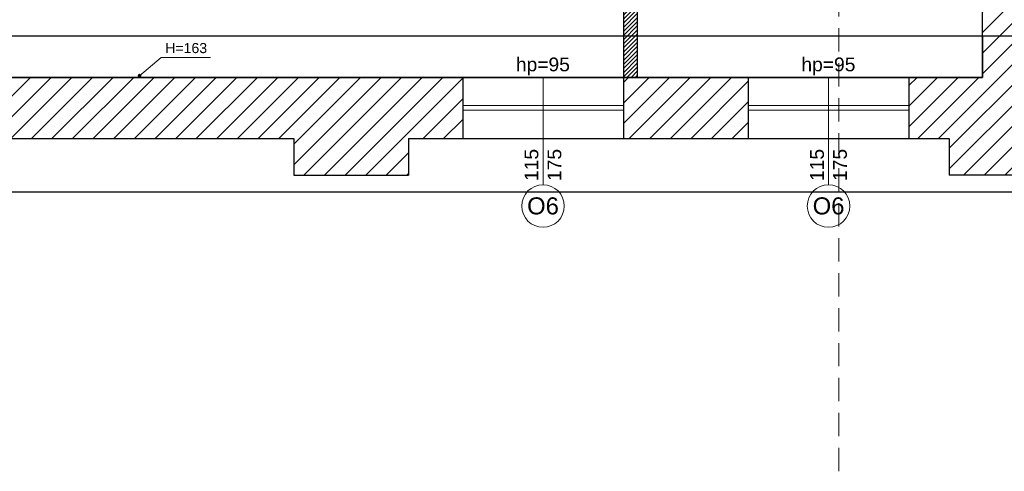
# Model space of a CAD drawing. Header units: millimetres. Extents: x 24385 to 79107, y -56478 to -23676.
# Tile 2 of 256: x 26934 to 28006, y -40630 to -40138. Entities that reach past the tile are written whole.
import ezdxf

# ---------------------------------------------------------------- set-up
doc = ezdxf.new("R2010")
doc.units = ezdxf.units.MM
doc.header["$LTSCALE"] = 2
doc.linetypes.add('HIDDENX2', pattern=[19.05, 12.7, -6.35])
for name, color, linetype, lineweight in [('0_OPIS', 7, 'Continuous', 13), ('3DPLAN_A_OKNA', 153, 'Continuous', 5), ('3DPLAN_A_TABELKA POMIESZCZEŃ', 7, 'Continuous', 0), ('3DPLAN_A_WYSOKOŚCI ZMIANA', 144, 'HIDDENX2', 5), ('A_STOL_OPIS', 55, 'Continuous', 5), ('A_ZESTAWIENIE STOLARKI', 3, 'Continuous', 15)]:
    doc.layers.add(name, color=color, linetype=linetype, lineweight=lineweight)
for name, color, linetype in [('3DPLAN_A_KRESKOWANIE 1', 253, 'Continuous'), ('3DPLAN_A_OPIS', 8, 'Continuous'), ('3DPLAN_K_DZIAŁOWA NISKIE', 134, 'Continuous'), ('3DPLAN_K_NOŚNA', 7, 'Continuous'), ('3DPLAN_K_OBRYS', 243, 'Continuous'), ('3DPLAN_K_OBRYS WIDOK', 242, 'Continuous')]:
    doc.layers.add(name, color=color, linetype=linetype)
doc.layers.add('3DPLAN_A_OBWIEDNIA', color=6, linetype='Continuous', plot=False)
doc.styles.add('ARIAL', font='arial.ttf')
doc.styles.add('TABEL1', font='txt')

# ---------------------------------------------------------------- blocks, each defined once
blk = doc.blocks.new('III pietrooosoo')
at = {"layer": '3DPLAN_A_KRESKOWANIE 1'}
h = blk.add_hatch(dxfattribs=at)
h.set_pattern_fill('ANSI31', color=256, scale=5, style=0)
h.set_pattern_definition([(45, (29206.918, -39107.05), (-11.22532, 11.22532), [])])
h.paths.add_polyline_path([(26781.5, -39163.6), (26781.5, -38938.6), (26746.5, -38938.6), (26746.5, -39163.6)])
h.paths.add_polyline_path([(26746.5, -39423.6), (26776, -39423.6), (26776, -39388.3), (26746.5, -39388.3)])
h.paths.add_polyline_path([(26746.5, -38938.6), (26781.5, -38938.6), (26781.5, -39163.6), (26746.5, -39163.6)])
h.paths.add_polyline_path([(27369, -39343.1), (27369, -39410.1), (27376, -39410.1), (27376, -39403.1), (27411, -39403.1), (27411, -39383.8), (27409.4, -39383.8), (27410, -39384, -0.310329), (27410.4, -39384.6), (27410.4, -39387, -0.216272), (27410.2, -39387.5), (27409.5, -39388, -0.076898), (27409.4, -39388.1, 0.840818), (27409.5, -39388.8), (27410.2, -39388.8), (27410.2, -39389), (27409.5, -39389, -0.840818), (27409.3, -39388, 0.076898), (27409.4, -39387.9), (27410.1, -39387.4, 0.216272), (27410.3, -39387), (27410.3, -39384.6, 0.310329), (27410, -39384.1), (27409, -39383.8), (27409, -39316), (27411, -39316), (27411, -39109.1), (27397, -39109.1), (27397, -39304.1), (27327, -39304.1), (27327, -39321.1), (26830, -39321.1), (26830, -39251.1), (26809.5, -39251.1), (26809.5, -39321.1), (26781.5, -39321.1), (26781.5, -39387.1), (26811, -39387.1), (26811, -39343.1)])
h.paths.add_polyline_path([(28445, -38740.1), (28445, -38698.6), (28212, -38698.6), (28212, -38637.6), (28199, -38637.6), (28199, -38740.1)])
h.paths.add_polyline_path([(28624.5, -38658.6), (28602, -38658.6), (28602, -38698.6), (28560, -38698.6), (28560, -38740.1), (28624.5, -38740.1)])
h.paths.add_polyline_path([(28628, -38870.2), (28674.8, -38870.2), (28674.8, -38878.1), (28690, -38878.1), (28690, -38734.1), (28773, -38734.1), (28773, -38698.6), (28727, -38698.6), (28727, -38658.6), (28624.5, -38658.6), (28624.5, -38740.1), (28628, -38740.1)])
h.paths.add_polyline_path([(28674.8, -38878.1), (28674.8, -38870.2), (28628, -38870.2), (28628, -38897.2), (28649, -38897.2), (28649, -38878.1)])
h.paths.add_polyline_path([(28628, -38897.2), (28628, -38924.2), (28649, -38924.2), (28649, -38897.2)])
h.paths.add_polyline_path([(28649, -38924.2), (28628, -38924.2), (28628, -39029.1), (28205, -39029.1), (28205, -39046.1), (28246, -39046.1), (28246, -39098.1), (28619, -39098.1), (28619, -39148.3), (28649, -39148.3)])
h.paths.add_polyline_path([(28770, -39380.1), (28770, -39352.6), (28655, -39352.6), (28655, -39295.6), (28649, -39295.6), (28649, -39268.1), (28619, -39268.1), (28619, -39305.1), (28603, -39305.1), (28603, -39390.6), (28909, -39390.6), (28909, -39380.1)])
h.paths.add_polyline_path([(29255, -39636.1), (29255, -39479.1), (29254, -39456.1), (29254, -39299.1), (29206, -39299.1), (29206, -39365.1), (29138, -39365.1), (29138, -39390.6), (29243, -39390.6), (29243, -39525.6), (29130, -39525.6), (29130, -39588.6), (28897, -39588.6), (28897, -39613.1), (29205, -39613.1), (29205, -39636.1)])
h.paths.add_polyline_path([(28676, -39613.1), (28676, -39693.9), (28642, -39693.9), (28642, -39636.1), (28615, -39636.1), (28615, -39598.1), (28603, -39598.1), (28603, -39526.6), (28767, -39526.6), (28767, -39613.1)])
h.paths.add_polyline_path([(28575.6, -39665.5), (28722.9, -39665.5), (28722.9, -39699.9), (28575.6, -39699.9)], flags=9)
h.paths.add_polyline_path([(28642, -39693.9), (28642, -39906.1), (28676, -39906.1), (28676, -39693.9)])
h.paths.add_polyline_path([(29061, -38734.1), (29061, -38698.6), (28888, -38698.6), (28888, -38734.1)])
h.paths.add_polyline_path([(29349, -38734.1), (29349, -38698.6), (29325, -38698.6), (29325, -38658.6), (29200, -38658.6), (29200, -38698.6), (29176, -38698.6), (29176, -38734.1)])
h.paths.add_polyline_path([(29637, -38698.6), (29464, -38698.6), (29464, -38734.1), (29637, -38734.1)])
h.paths.add_polyline_path([(29925, -38734.1), (29925, -38698.6), (29902, -38698.6), (29902, -38658.6), (29777, -38658.6), (29777, -38698.6), (29752, -38698.6), (29752, -38734.1)])
h.paths.add_polyline_path([(30040, -38734.1), (30235, -38734.1), (30235, -38698.6), (30040, -38698.6)])
h.paths.add_polyline_path([(30525, -38734.1), (30525, -38698.6), (30503, -38698.6), (30503, -38658.6), (30378, -38658.6), (30378, -38698.6), (30350, -38698.6), (30350, -38734.1)])
h.paths.add_polyline_path([(30835, -38734.1), (30835, -38698.6), (30642, -38698.6), (30642, -38734.1)])
h.paths.add_polyline_path([(31049, -38768.6), (31551, -38768.6), (31551, -38841.1), (31595, -38841.1), (31595, -38734.1), (31626, -38734.1), (31626, -38698.6), (31099, -38698.6), (31099, -38658.6), (30974, -38658.6), (30974, -38698.6), (30949, -38698.6), (30949, -38734.1), (31049, -38734.1)])
h.paths.add_polyline_path([(31551, -39073.1), (31595, -39073.1), (31595, -39018.1), (31551, -39018.1)])
h.paths.add_polyline_path([(31551, -39378.1), (31595, -39378.1), (31595, -39250.1), (31551, -39250.1)])
h.paths.add_polyline_path([(31595, -39684.1), (31595, -39554.1), (31551, -39554.1), (31551, -39684.1)])
h.paths.add_polyline_path([(31595, -39915.1), (31595, -39860.1), (31551, -39860.1), (31551, -39915.1)])
h.paths.add_polyline_path([(31551, -40194.1), (30945, -40194.1), (30945, -40267.6), (30974, -40267.6), (30974, -40307.6), (31099, -40307.6), (31099, -40267.6), (31626, -40267.6), (31626, -40194.1), (31595, -40194.1), (31595, -40092.1), (31551, -40092.1), (31551, -40194.1)], is_closed=False)
h.paths.add_polyline_path([(30638, -40267.6), (30831, -40267.6), (30831, -40194.1), (30638, -40194.1)])
h.paths.add_polyline_path([(30346, -40194.1), (30346, -40267.6), (30370, -40267.6), (30370, -40307.6), (30495, -40307.6), (30495, -40267.6), (30521, -40267.6), (30521, -40194.1)])
h.paths.add_polyline_path([(30036, -40267.6), (30231, -40267.6), (30231, -40194.1), (30036, -40194.1)])
h.paths.add_polyline_path([(29776, -40161.1), (29763, -40161.1), (29763, -40198.1), (29742, -40198.1), (29742, -40267.6), (29769, -40267.6), (29769, -40307.6), (29894, -40307.6), (29894, -40267.6), (29921, -40267.6), (29921, -40194.1), (29776, -40194.1)])
h.paths.add_polyline_path([(29432, -40198.1), (29432, -40267.6), (29627, -40267.6), (29627, -40198.1)])
h.paths.add_polyline_path([(29141, -40198.1), (29141, -40267.6), (29162, -40267.6), (29162, -40307.6), (29287, -40307.6), (29287, -40267.6), (29317, -40267.6), (29317, -40198.1)])
h.paths.add_polyline_path([(28832, -40198.1), (28832, -40267.6), (29026, -40267.6), (29026, -40198.1)])
h.paths.add_polyline_path([(28542, -40267.6), (28571, -40267.6), (28571, -40307.6), (28696, -40307.6), (28696, -40267.6), (28717, -40267.6), (28717, -40198.1), (28597.4, -40198.1), (28597.1, -40198.3, -2.544085), (28595.1, -40198.1), (28542, -40198.1)])
h.paths.add_polyline_path([(28230, -40267.6), (28427, -40267.6), (28427, -40198.1), (28230, -40198.1)])
h.paths.add_polyline_path([(28026.6, -40155.7), (28026.6, -40307.6), (28071, -40307.6), (28071, -40267.6), (28115, -40267.6), (28115, -40198.1), (28038, -40198.1), (28038, -40155.7)])
h.paths.add_polyline_path([(28026.6, -40155.7), (27982, -40155.7), (27982, -40201.1), (27902, -40201.1), (27902, -40267.6), (27946, -40267.6), (27946, -40307.6), (28026.6, -40307.6)])
h.paths.add_polyline_path([(27917, -39798.8), (27920.1, -39798.8), (27920.1, -39852.8), (27917, -39852.8), (27917, -39912.1), (27982, -39912.1), (27982, -40155.7), (28026.6, -40155.7), (28026.6, -39747.1), (27917, -39747.1)])
h.paths.add_polyline_path([(28038, -39913.1), (28092, -39913.1), (28092, -39758.1), (28038, -39758.1), (28038, -39747.1), (28026.6, -39747.1), (28026.6, -40155.7), (28038, -40155.7)])
h.paths.add_polyline_path([(27951, -39566.1), (27951, -39590.1), (27957, -39590.1), (27957, -39657.1), (28026.6, -39657.1), (28026.6, -39566.1)])
h.paths.add_polyline_path([(28162, -39588.1), (28045, -39588.1), (28045, -39598.1), (28162, -39598.1)])
h.paths.add_polyline_path([(27591, -40201.1), (27591, -40267.6), (27727, -40267.6), (27727, -40201.1)])
h.paths.add_polyline_path([(26781.5, -40201.1), (26781.5, -40267.6), (27232, -40267.6), (27232, -40307.6), (27357, -40307.6), (27357, -40267.6), (27416, -40267.6), (27416, -40201.1)])
h.paths.add_polyline_path([(26809.5, -40155.7), (26809.5, -40201.1), (26865, -40201.1), (26865, -40155.7)])
h.paths.add_polyline_path([(26809.5, -40088.1), (26809.5, -40155.7), (26865, -40155.7), (26865, -40088.1)])
h.paths.add_polyline_path([(26809.5, -40085.1), (26809.5, -40088.1), (26865, -40088.1), (26865, -40085.1)])
h.paths.add_polyline_path([(26809.5, -39863.1), (26809.5, -39910.1), (26865, -39910.1), (26865, -39863.1)])
h.paths.add_polyline_path([(27409, -39315.6), (27409, -39313.4), (27411, -39313.5), (27409.1, -39313.5), (27409.1, -39315.5), (27411, -39315.6)], flags=16)
h.paths.add_polyline_path([(28819.9, -39558.9), (28844, -39558.9), (28844, -39578.9), (28819.9, -39578.9)], flags=24)
h.paths.add_polyline_path([(28614.3, -39470.4), (28614.3, -39446.7), (28634.3, -39446.7), (28634.3, -39470.4)], flags=24)
h.paths.add_polyline_path([(28699.2, -39459.3), (28892.6, -39459.3), (28892.6, -39432.3), (28699.2, -39432.3)])
h.paths.add_polyline_path([(28699.2, -39486.3), (28892.6, -39486.3), (28892.6, -39459.3), (28699.2, -39459.3)])
h.paths.add_polyline_path([(28699.2, -39432.3), (28892.6, -39432.3), (28892.6, -39486.3), (28699.2, -39486.3)])
h.paths.add_polyline_path([(31282.9, -38730.8), (31332.2, -38730.8), (31332.2, -38753), (31282.9, -38753)], flags=24)
h.paths.add_polyline_path([(31048.2, -38730.8), (31088.9, -38730.8), (31088.9, -38753), (31048.2, -38753)], flags=24)
h.paths.add_polyline_path([(31265.2, -38739.9, 1), (31262.7, -38738.1, 1)], flags=16)
h.paths.add_polyline_path([(28712.1, -39463.6), (28749.2, -39463.6), (28749.2, -39484.1), (28712.1, -39484.1)], flags=8)
h.paths.add_polyline_path([(28712.6, -39435.9), (28779.5, -39435.9), (28779.5, -39457.5), (28712.6, -39457.5)], flags=8)
h.paths.add_polyline_path([(28654.7, -39435.9), (28689.5, -39435.9), (28689.5, -39454.1), (28654.7, -39454.1)], flags=8)
h.paths.add_polyline_path([(28758.7, -39460.6), (28782.8, -39460.6), (28782.8, -39484.6), (28758.7, -39484.6)], flags=8)
h.paths.add_polyline_path([(28699.2, -39460.9), (28699.2, -39483.1), (28699.6, -39483.1), (28699.6, -39460.9)], flags=8)
at = {"layer": '3DPLAN_A_OPIS', "lineweight": 0, "transparency": 33554687}
h = blk.add_hatch(dxfattribs=at)
h.set_pattern_fill('ANSI31', color=1)
h.set_pattern_definition([(45, (-708.4828, 5623.021), (-2.24506403, 2.24506403), [])])
h.paths.add_polyline_path([(27460, -39581.1), (27460, -39566.1), (27448, -39566.1), (27448, -39581.1), (27460, -39581.1)], is_closed=False)
h.paths.add_polyline_path([(27814, -39581.1), (27814, -39566.1), (27563, -39566.1), (27563, -39581.1), (27591, -39581.1), (27591, -39585.1), (27606, -39585.1), (27606, -39581.1), (27814, -39581.1)], is_closed=False)
h.paths.add_polyline_path([(27606, -39585.1), (27591, -39585.1), (27591, -39590.1), (27606, -39590.1), (27606, -39585.1)], is_closed=False)
h.paths.add_polyline_path([(27606, -39626.4), (27606, -39590.1), (27591, -39590.1), (27591, -39626.4), (27606, -39626.4)], is_closed=False)
h.paths.add_polyline_path([(27951, -39581.1), (27951, -39566.1), (27917, -39566.1), (27917, -39581.1), (27951, -39581.1)], is_closed=False)
h.paths.add_polyline_path([(27827.7, -39770.1), (27827.7, -39785.1), (27917, -39785.1), (27917, -39770.1), (27827.7, -39770.1)], is_closed=False)
h.paths.add_polyline_path([(27724.7, -39785.1), (27724.7, -39770.1), (27606, -39770.1), (27606, -39716.4), (27591, -39716.4), (27591, -40088.1), (27606, -40088.1), (27606, -39785.1), (27724.7, -39785.1)], is_closed=False)
h.paths.add_polyline_path([(27606, -40088.1), (27591, -40088.1), (27591, -40155.7), (27606, -40155.7), (27606, -40088.1)], is_closed=False)
h.paths.add_polyline_path([(27606, -40155.7), (27591, -40155.7), (27591, -40201.1), (27606, -40201.1), (27606, -40155.7)], is_closed=False)
at = {"layer": '3DPLAN_A_TABELKA POMIESZCZEŃ', "ltscale": 0.5}
blk.add_hatch(color=7, dxfattribs=at).paths.add_polyline_path([(27065.5, -40199.3, -13.985421), (27065.4, -40198.9, -0.071503)])
at = {"layer": '3DPLAN_A_OBWIEDNIA'}
blk.add_line((27982, -40155.7), (28140.3, -40155.7), dxfattribs=at)
blk.add_lwpolyline([(26865, -40155.7), (27982, -40155.7), (27982, -39912.1), (27917, -39912.1), (27917, -39747.1), (27982, -39747.1), (27982, -39657.1), (27957, -39657.1), (27957, -39590.1), (27440, -39590.1), (27440, -39651.1), (27349, -39651.1), (27349, -39628.1), (26865, -39628.1), (26865, -40088.1)], dxfattribs=at)
blk.add_lwpolyline([(26865, -40155.7), (27982, -40155.7), (27982, -40201.1), (26865, -40201.1)], close=True, dxfattribs=at)
at = {"layer": '3DPLAN_A_OKNA'}
for p, q in [((27416, -40231.8), (27591, -40231.8)), ((27727, -40231.8), (27902, -40231.8)), ((27416, -40236.8), (27591, -40236.8)), ((27727, -40236.8), (27902, -40236.8))]:
    blk.add_line(p, q, dxfattribs=at)
at = {"layer": '3DPLAN_A_OPIS', "color": 1, "lineweight": 30}
for p, q in [((27591, -39716.4), (27591, -40201.1)), ((27606, -39785.1), (27606, -40201.1))]:
    blk.add_line(p, q, dxfattribs=at)
at = {"layer": '3DPLAN_A_TABELKA POMIESZCZEŃ', "color": 7, "ltscale": 0.5}
for p, q in [((27064, -40199.3), (27087.6, -40179.5)), ((27087.6, -40179.5), (27141.3, -40179.5))]:
    blk.add_line(p, q, dxfattribs=at)
blk.add_circle((27064, -40199.3), 1.51, dxfattribs=at)
at = {"layer": '3DPLAN_A_WYSOKOŚCI ZMIANA'}
blk.add_line((27825.7, -40630.1), (27825.7, -38304.9), dxfattribs=at)
at = {"layer": '3DPLAN_K_DZIAŁOWA NISKIE'}
for p, q in [((27416, -40201.1), (27591, -40201.1)), ((27727, -40201.1), (27902, -40201.1))]:
    blk.add_line(p, q, dxfattribs=at)
at = {"layer": '3DPLAN_K_NOŚNA'}
for p, q in [((27982, -40201.1), (27982, -39912.1)), ((26865, -40201.1), (27416, -40201.1)), ((27416, -40201.1), (27416, -40267.6)), ((27591, -40201.1), (27591, -40267.6)), ((27591, -40201.1), (27727, -40201.1)), ((27727, -40201.1), (27727, -40267.6)), ((27902, -40201.1), (27902, -40267.6)), ((27902, -40201.1), (27982, -40201.1))]:
    blk.add_line(p, q, dxfattribs=at)
at = {"layer": '3DPLAN_K_OBRYS'}
for p, q in [((26781.5, -40267.6), (27232, -40267.6)), ((27232, -40267.6), (27232, -40307.6)), ((27357, -40267.6), (27357, -40307.6)), ((27357, -40267.6), (27416, -40267.6)), ((27591, -40267.6), (27727, -40267.6)), ((27902, -40267.6), (27946, -40267.6)), ((27946, -40267.6), (27946, -40307.6)), ((27232, -40307.6), (27357, -40307.6)), ((28071, -40307.6), (27946, -40307.6))]:
    blk.add_line(p, q, dxfattribs=at)
at = {"layer": '3DPLAN_K_OBRYS WIDOK'}
for p, q in [((27416, -40267.6), (27591, -40267.6)), ((27727, -40267.6), (27902, -40267.6)), ((26746.5, -40325.6), (31677.5, -40325.6))]:
    blk.add_line(p, q, dxfattribs=at)
at = {"layer": 'A_STOL_OPIS'}
for p, q in [((27503.5, -40317.9), (27503.5, -40201.1)), ((27814.5, -40317.9), (27814.5, -40201.1))]:
    blk.add_line(p, q, dxfattribs=at)
at = {"layer": 'A_ZESTAWIENIE STOLARKI', "ltscale": 0.25}
for centre in [(27503.5, -40341.2), (27814.5, -40341.2)]:
    blk.add_circle(centre, 23.2, dxfattribs=at)
at = {"layer": '3DPLAN_A_OPIS', "color": 1, "lineweight": 30, "style": 'ARIAL'}
blk.add_attdef('31,21M2', (31149.9, -39031.4), '', height=12, dxfattribs=at)
at = {"layer": '3DPLAN_A_TABELKA POMIESZCZEŃ', "color": 7, "ltscale": 0.5, "insert": (27092, -40163.7), "char_height": 11, "width": 59.207, "attachment_point": 1, "style": 'ARIAL'}
blk.add_mtext('H=163', dxfattribs=at)
at = {"layer": '3DPLAN_A_TABELKA POMIESZCZEŃ', "ltscale": 0.5, "style": 'ARIAL'}
blk.add_attdef('REJESTRACJA', (28148.5, -39789.9), '', height=12, dxfattribs=at)
at = {"layer": 'A_STOL_OPIS', "ltscale": 0.2, "char_height": 15, "attachment_point": 5, "rotation": 90, "style": 'TABEL1'}
for insert in [(27503.5, -40296.5), (27814.5, -40296.5)]:
    blk.add_mtext_dynamic_manual_height_columns('\\pxqc;{\\fArial|b0|i0|c238|p34;115\\P175}', width=72.901, gutter_width=100, heights=[0], dxfattribs=dict(at, insert=insert))
at = {"layer": 'A_ZESTAWIENIE STOLARKI', "ltscale": 0.2, "style": 'TABEL1'}
for s, insert, char_height, attachment_point in [('\\pxqc;{\\fArial|b0|i0|c238|p34;hp=95}', (27466.9, -40179.5), 15, 1), ('\\pxqc;{\\fArial|b0|i0|c238|p34;hp=95}', (27777.9, -40179.5), 15, 1), ('{\\fArial|b0|i0|c238|p34;O6}', (27503.5, -40341.2), 18.59, 5), ('{\\fArial|b0|i0|c238|p34;O6}', (27814.5, -40341.2), 18.59, 5)]:
    blk.add_mtext_dynamic_manual_height_columns(s, width=72.901, gutter_width=100, heights=[0], dxfattribs=dict(at, insert=insert, char_height=char_height, attachment_point=attachment_point))

msp = doc.modelspace()

# ---------------------------------------------------------------- block references
at = {"layer": '0_OPIS'}
msp.add_blockref('III pietrooosoo', (0, 0), dxfattribs=at)

doc.saveas('drawing.dxf')
